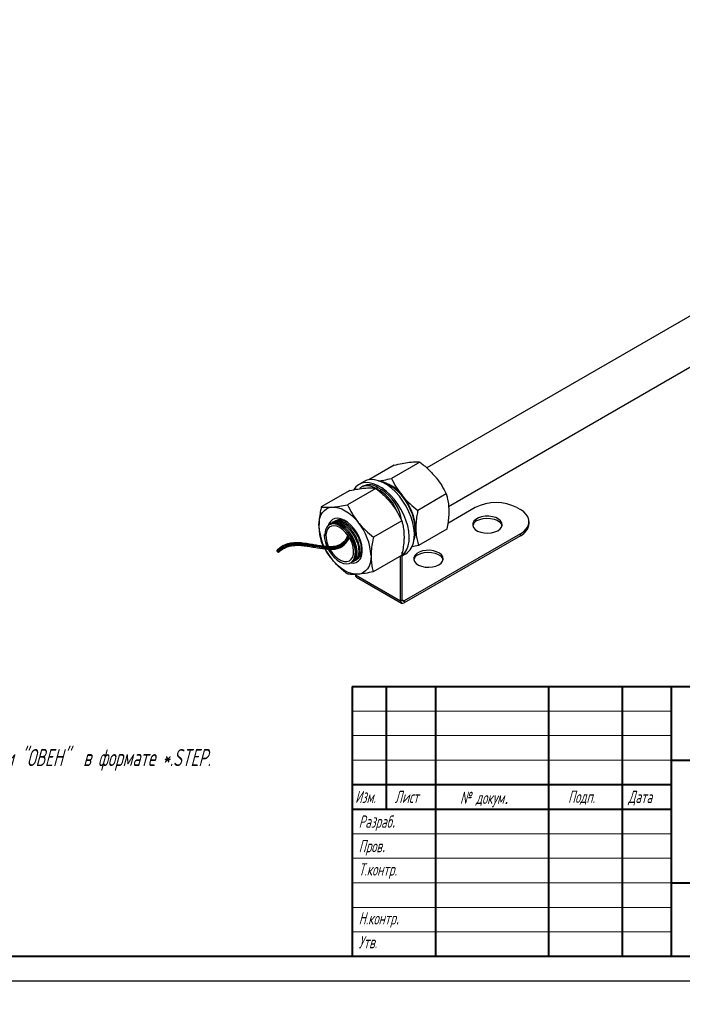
# Model space of a CAD drawing. Header units: millimetres. Extents: x -120753 to 126758, y -239771 to 1432.
# Tile 2 of 6: x 2507 to 2642, y 1124 to 1325. Entities that reach past the tile are written whole.
import ezdxf

# ---------------------------------------------------------------- set-up
doc = ezdxf.new("R2010")
doc.units = ezdxf.units.MM
doc.layers.add('main', color=5, linetype='Continuous', lineweight=40)
doc.layers.add('text', color=7, linetype='Continuous', lineweight=20)
doc.layers.add('ФОРМАТ', color=7, linetype='Continuous')
doc.styles.add('GOST', font='GOST.shx', dxfattribs={"width": 0.8, "oblique": 15})

msp = doc.modelspace()

# ---------------------------------------------------------------- linework, layer by layer
at = {"layer": 'main', "lineweight": -2}
for p, q in [((2649.967, 1267.841), (2590.037, 1233.244)), ((2594.459, 1225.405), (2654.466, 1260.047)), ((2583.372, 1233.803), (2578.23, 1230.834)), ((2588.609, 1234.445), (2582.839, 1231.114)), ((2577.256, 1230.485), (2576.196, 1229.873)), ((2577.092, 1229.545), (2576.738, 1229.341)), ((2574.328, 1228.65), (2568.558, 1225.319)), ((2579.645, 1229.09), (2573.875, 1225.759)), ((2580.092, 1229.248), (2579.738, 1229.044)), ((2579.738, 1229.044), (2580.445, 1228.636)), ((2580.092, 1229.248), (2580.799, 1228.84)), ((2580.445, 1228.636), (2580.799, 1228.84)), ((2593.977, 1227.942), (2588.206, 1224.611)), ((2599.891, 1225.162), (2594.303, 1221.937)), ((2608.376, 1225.162), (2609.083, 1224.754)), ((2570.538, 1221.988), (2570.244, 1221.818)), ((2571.068, 1222.294), (2570.774, 1222.124)), ((2571.372, 1222.47), (2571.304, 1222.431)), ((2584.935, 1222.473), (2579.165, 1219.142)), ((2610.84, 1221.897), (2610.84, 1222.305)), ((2569.132, 1219.654), (2569.245, 1219.72)), ((2569.132, 1219.654), (2569.315, 1219.548)), ((2569.245, 1219.72), (2569.349, 1219.544)), ((2609.083, 1219.856), (2585.395, 1206.181)), ((2609.083, 1219.448), (2585.395, 1205.773)), ((2587.503, 1219.195), (2587.553, 1219.393)), ((2587.511, 1219.369), (2587.553, 1219.393)), ((2587.513, 1219.425), (2587.553, 1219.393)), ((2587.644, 1219.903), (2587.515, 1219.828)), ((2594.107, 1220.797), (2588.337, 1217.466)), ((2609.083, 1219.448), (2609.083, 1219.856)), ((2588.337, 1217.466), (2587.006, 1217.175)), ((2559.684, 1216.124), (2559.758, 1216.192)), ((2584.908, 1215.418), (2579.138, 1212.086)), ((2584.688, 1206.181), (2584.688, 1215.291)), ((2585.041, 1206.385), (2585.041, 1216.109)), ((2585.041, 1215.35), (2585.756, 1215.762)), ((2574.563, 1213.92), (2574.772, 1214.04)), ((2575.009, 1214.177), (2575.302, 1214.346)), ((2575.539, 1214.483), (2575.833, 1214.653)), ((2575.496, 1211.488), (2584.688, 1206.181)), ((2575.703, 1211.03), (2584.895, 1205.723)), ((2584.688, 1206.181), (2585.041, 1206.385)), ((2585.041, 1206.385), (2585.395, 1206.181)), ((2585.395, 1206.181), (2585.395, 1205.773))]:
    msp.add_line(p, q, dxfattribs=at)
at = {"layer": 'main', "lineweight": -2, "flags": 128}
for points in [[(2584.944, 1215.311), (2585.065, 1215.405), (2585.576, 1215.934), (2585.977, 1216.604), (2586.26, 1217.399), (2586.42, 1218.303), (2586.452, 1219.297), (2586.356, 1220.36), (2586.134, 1221.469), (2585.791, 1222.599), (2585.333, 1223.728), (2584.772, 1224.831), (2584.119, 1225.884), (2583.387, 1226.866), (2582.592, 1227.755), (2581.752, 1228.532), (2580.884, 1229.18), (2580.007, 1229.687), (2579.138, 1230.04), (2578.298, 1230.234), (2577.504, 1230.262), (2576.772, 1230.125), (2576.118, 1229.827), (2575.557, 1229.372), (2575.164, 1228.873)], [(2579.738, 1229.044), (2579.001, 1229.395), (2578.287, 1229.586), (2577.617, 1229.612), (2577.011, 1229.472), (2576.488, 1229.17), (2576.38, 1229.077)], [(2585.756, 1215.762), (2586.126, 1216.017), (2586.636, 1216.546), (2587.038, 1217.216), (2587.321, 1218.011), (2587.48, 1218.916), (2587.512, 1219.91), (2587.416, 1220.972), (2587.194, 1222.081), (2586.851, 1223.211), (2586.394, 1224.34), (2585.833, 1225.443), (2585.179, 1226.497), (2584.448, 1227.478), (2583.653, 1228.367), (2582.813, 1229.144), (2581.945, 1229.793), (2581.067, 1230.299), (2580.199, 1230.653), (2579.359, 1230.846), (2578.564, 1230.874), (2577.833, 1230.738), (2577.256, 1230.485)], [(2587.644, 1219.903), (2587.692, 1220.801), (2587.616, 1221.768), (2587.418, 1222.781), (2587.102, 1223.817), (2586.676, 1224.849), (2586.15, 1225.853), (2585.537, 1226.807), (2584.851, 1227.685), (2584.109, 1228.469), (2583.329, 1229.138), (2582.528, 1229.678), (2581.727, 1230.075), (2581.103, 1230.281)], [(2568.071, 1221.518), (2568.119, 1222.289), (2568.258, 1222.994), (2568.484, 1223.621), (2568.793, 1224.159), (2569.181, 1224.599), (2569.641, 1224.934), (2570.164, 1225.157), (2570.743, 1225.265)], [(2570.743, 1225.265), (2571.366, 1225.257), (2572.024, 1225.131), (2572.705, 1224.891), (2573.398, 1224.54), (2574.09, 1224.085), (2574.769, 1223.532), (2575.425, 1222.893), (2576.046, 1222.177)], [(2604.487, 1220.468), (2604.948, 1220.811), (2605.246, 1221.21), (2605.364, 1221.638), (2605.293, 1222.071), (2605.039, 1222.479), (2604.616, 1222.838), (2604.052, 1223.125), (2603.382, 1223.322), (2602.648, 1223.417), (2601.896, 1223.403), (2601.174, 1223.282), (2600.527, 1223.061), (2599.995, 1222.754), (2599.612, 1222.381), (2599.403, 1221.964), (2599.379, 1221.53), (2599.543, 1221.106), (2599.884, 1220.719), (2600.382, 1220.394), (2601.004, 1220.15), (2601.711, 1220.003), (2602.46, 1219.962), (2603.203, 1220.03), (2603.893, 1220.202), (2604.487, 1220.468)], [(2609.083, 1219.856), (2609.755, 1220.318), (2610.278, 1220.841), (2610.636, 1221.409), (2610.818, 1222.003), (2610.818, 1222.607), (2610.636, 1223.202), (2610.278, 1223.769), (2609.755, 1224.292), (2609.083, 1224.754)], [(2569.132, 1219.654), (2569.196, 1218.882), (2569.386, 1218.067), (2569.694, 1217.242), (2570.109, 1216.441), (2570.612, 1215.695), (2571.184, 1215.034), (2571.801, 1214.486), (2572.44, 1214.073), (2573.073, 1213.81), (2573.675, 1213.71), (2574.223, 1213.775), (2574.693, 1214.004), (2575.068, 1214.387), (2575.331, 1214.908), (2575.472, 1215.547), (2575.486, 1216.277), (2575.371, 1217.07), (2575.133, 1217.892), (2574.781, 1218.712), (2574.33, 1219.496), (2573.797, 1220.212), (2573.204, 1220.831), (2572.575, 1221.328), (2571.936, 1221.684)], [(2575.009, 1214.177), (2575.009, 1214.177), (2575.49, 1214.63), (2575.789, 1215.328), (2575.874, 1216.199), (2575.746, 1217.194), (2575.401, 1218.263), (2574.876, 1219.297), (2574.2, 1220.243), (2573.4, 1221.05), (2572.56, 1221.634), (2571.719, 1221.97), (2570.92, 1222.034), (2570.244, 1221.818), (2569.719, 1221.34), (2569.374, 1220.616), (2569.245, 1219.72), (2569.245, 1219.72)], [(2572.314, 1221.083), (2571.706, 1221.358), (2571.126, 1221.467), (2570.602, 1221.405), (2570.158, 1221.176), (2569.815, 1220.79), (2569.588, 1220.264), (2569.489, 1219.624), (2569.522, 1218.9), (2569.686, 1218.125), (2569.973, 1217.336), (2570.368, 1216.569), (2570.855, 1215.86), (2571.41, 1215.243), (2572.008, 1214.747), (2572.619, 1214.394), (2573.217, 1214.201), (2573.772, 1214.177), (2574.259, 1214.323), (2574.655, 1214.633), (2574.941, 1215.091), (2575.105, 1215.677), (2575.138, 1216.363), (2575.039, 1217.118), (2574.813, 1217.904), (2574.469, 1218.687), (2574.025, 1219.429), (2573.501, 1220.096), (2572.922, 1220.656), (2572.314, 1221.083)], [(2574.534, 1213.903), (2575.129, 1213.872), (2575.678, 1214.002), (2576.144, 1214.293), (2576.51, 1214.733), (2576.762, 1215.306), (2576.892, 1215.993), (2576.895, 1216.767), (2576.771, 1217.602), (2576.524, 1218.466), (2576.163, 1219.329), (2575.701, 1220.16), (2575.155, 1220.928), (2574.545, 1221.606), (2573.893, 1222.169), (2573.222, 1222.596), (2572.556, 1222.874), (2571.92, 1222.99), (2571.336, 1222.942), (2570.826, 1222.731), (2570.408, 1222.364), (2570.098, 1221.855), (2570.012, 1221.632)], [(2600.244, 1222.509), (2600.838, 1222.775), (2601.529, 1222.948), (2602.271, 1223.015), (2603.02, 1222.975), (2603.728, 1222.828), (2604.35, 1222.584), (2604.847, 1222.258), (2605.188, 1221.871), (2605.345, 1221.489)], [(2559.625, 1216.362), (2559.609, 1216.409), (2559.599, 1216.459), (2559.597, 1216.503), (2559.604, 1216.534), (2559.618, 1216.547), (2559.637, 1216.539), (2559.657, 1216.511), (2559.676, 1216.47), (2559.69, 1216.42), (2559.696, 1216.372), (2559.695, 1216.332), (2559.685, 1216.309), (2559.669, 1216.304)], [(2559.669, 1216.304), (2559.685, 1216.257), (2559.695, 1216.207), (2559.696, 1216.163), (2559.69, 1216.132), (2559.676, 1216.12), (2559.657, 1216.128), (2559.637, 1216.155), (2559.618, 1216.197), (2559.604, 1216.246), (2559.597, 1216.295), (2559.599, 1216.334), (2559.609, 1216.358), (2559.625, 1216.362)], [(2559.784, 1216.27), (2559.768, 1216.317), (2559.758, 1216.367), (2559.756, 1216.411), (2559.763, 1216.442), (2559.777, 1216.455), (2559.796, 1216.447), (2559.816, 1216.42), (2559.835, 1216.378), (2559.849, 1216.329), (2559.856, 1216.28), (2559.854, 1216.241), (2559.844, 1216.217), (2559.828, 1216.213)], [(2559.828, 1216.213), (2559.844, 1216.165), (2559.854, 1216.116), (2559.856, 1216.071), (2559.849, 1216.041), (2559.835, 1216.028), (2559.816, 1216.036), (2559.796, 1216.063), (2559.777, 1216.105), (2559.763, 1216.154), (2559.756, 1216.203), (2559.758, 1216.242), (2559.768, 1216.266), (2559.784, 1216.27)], [(2578.677, 1215.341), (2578.629, 1214.57), (2578.491, 1213.865), (2578.265, 1213.238), (2577.955, 1212.699), (2577.567, 1212.259), (2577.108, 1211.925), (2576.584, 1211.701), (2576.006, 1211.593)], [(2592.466, 1213.529), (2592.927, 1213.872), (2593.226, 1214.27), (2593.343, 1214.699), (2593.273, 1215.131), (2593.018, 1215.54), (2592.595, 1215.899), (2592.031, 1216.186), (2591.361, 1216.383), (2590.627, 1216.477), (2589.875, 1216.464), (2589.153, 1216.343), (2588.506, 1216.122), (2587.974, 1215.815), (2587.592, 1215.441), (2587.382, 1215.024), (2587.358, 1214.59), (2587.522, 1214.167), (2587.864, 1213.78), (2588.361, 1213.454), (2588.983, 1213.21), (2589.69, 1213.063), (2590.439, 1213.022), (2591.182, 1213.09), (2591.872, 1213.263), (2592.466, 1213.529)], [(2588.223, 1215.57), (2588.818, 1215.836), (2589.508, 1216.008), (2590.251, 1216.076), (2590.999, 1216.035), (2591.707, 1215.888), (2592.329, 1215.644), (2592.826, 1215.318), (2593.167, 1214.932), (2593.324, 1214.549)], [(2576.006, 1211.593), (2575.382, 1211.602), (2574.724, 1211.728), (2574.043, 1211.968), (2573.351, 1212.319), (2572.659, 1212.774), (2571.979, 1213.326), (2571.323, 1213.966), (2570.702, 1214.682)]]:
    msp.add_lwpolyline(points, dxfattribs=at)
at = {"layer": 'main', "lineweight": -2}
for centre, radius, start, end in [((2578.335, 1226.799), 3.014, 54.34116, 114.34826), ((2578.842, 1222.98), 7.731, 36.59372, 76.88556), ((2575.54, 1220.94), 9.126, 21.52488, 57.48737), ((2575.698, 1220.959), 9.388, 8.91504, 57.08687), ((2576.186, 1220.053), 11.634, 3.50831, 40.37393), ((2604.133, 1217.019), 9.182, 62.48053, 117.51945), ((2579.546, 1222.01), 11.485, 182.45791, 219.64877), ((2567.203, 1214.848), 11.485, 2.45787, 39.64882), ((2600.933, 1221.059), 1.605, 115.4153, 164.48695), ((2607.841, 1222.194), 3.014, 294.33307, 354.34684), ((2582.463, 1220.557), 5.339, 338.98585, 2.23225), ((2573.113, 1216.946), 3.671, 335.01004, 16.71588), ((2588.912, 1214.12), 1.605, 115.41477, 164.48749), ((2575.96, 1211.422), 0.469, 171.97809, 236.70948), ((2585.119, 1206.111), 0.437, 170.78513, 309.20412), ((2585.257, 1206.35), 0.218, 170.7842, 309.20357)]:
    msp.add_arc(centre, radius, start, end, dxfattribs=at)
at = {"layer": 'main', "lineweight": -2, "ltscale": 100}
for centre, radius, start, end in [((2562.848, 1213.495), 4.433, 100.95843, 136.58271), ((2563.494, 1208.754), 9.097, 83.72506, 98.53829), ((2561.065, 1187.017), 30.969, 78.92234, 83.65376), ((2570.283, 1222.165), 5.129, 261.54251, 284.4597)]:
    msp.add_arc(centre, radius, start, end, dxfattribs=at)
at = {"layer": 'main', "lineweight": -2}
for points, knots in [([(2583.372, 1233.803), (2583.93, 1233.931), (2585.056, 1234.191), (2585.992, 1234.328), (2586.464, 1234.397)], [0, 0, 0, 0, 0.4954582, 1, 1, 1, 1]), ([(2586.464, 1234.397), (2586.526, 1234.404), (2586.992, 1234.46), (2587.774, 1234.509), (2588.329, 1234.466), (2588.609, 1234.445)], [0, 0, 0, 0, 0.070103, 0.5307919, 1, 1, 1, 1]), ([(2588.609, 1234.445), (2589.177, 1233.993), (2590.324, 1233.082), (2591.283, 1232.008), (2591.767, 1231.467)], [0, 0, 0, 0, 0.4954577, 1, 1, 1, 1]), ([(2591.767, 1231.467), (2591.83, 1231.389), (2592.307, 1230.803), (2593.112, 1229.643), (2593.687, 1228.513), (2593.977, 1227.942)], [0, 0, 0, 0, 0.0701047, 0.5307921, 1, 1, 1, 1]), ([(2580.206, 1230.589), (2580.559, 1230.645), (2581.363, 1230.771), (2582.309, 1230.991), (2582.839, 1231.114)], [0, 0, 0, 0, 0.4403206, 1, 1, 1, 1]), ([(2582.839, 1231.114), (2583.143, 1230.509), (2583.755, 1229.289), (2584.615, 1228.159), (2585.049, 1227.589)], [0, 0, 0, 0, 0.4954575, 1, 1, 1, 1]), ([(2574.328, 1228.65), (2574.892, 1228.762), (2576.031, 1228.989), (2576.981, 1229.091), (2577.46, 1229.143)], [0, 0, 0, 0, 0.4954576, 1, 1, 1, 1]), ([(2577.46, 1229.143), (2577.523, 1229.148), (2577.996, 1229.185), (2578.792, 1229.2), (2579.359, 1229.127), (2579.645, 1229.09)], [0, 0, 0, 0, 0.070103, 0.5307915, 1, 1, 1, 1]), ([(2579.645, 1229.09), (2580.207, 1228.629), (2581.341, 1227.699), (2582.287, 1226.606), (2582.764, 1226.055)], [0, 0, 0, 0, 0.4954572, 1, 1, 1, 1]), ([(2585.049, 1227.589), (2585.113, 1227.512), (2585.599, 1226.931), (2586.611, 1225.89), (2587.671, 1225.04), (2588.206, 1224.611)], [0, 0, 0, 0, 0.0701047, 0.5307921, 1, 1, 1, 1]), ([(2593.977, 1227.942), (2594.052, 1227.682), (2594.235, 1227.05), (2594.447, 1225.967), (2594.493, 1225.086), (2594.516, 1224.643)], [0, 0, 0, 0, 0.2572447, 0.6263819, 1, 1, 1, 1]), ([(2568.558, 1225.319), (2568.487, 1224.983), (2568.314, 1224.163), (2568.12, 1222.876), (2568.087, 1221.972), (2568.071, 1221.518)], [0, 0, 0, 0, 0.2572441, 0.6263792, 1, 1, 1, 1]), ([(2568.558, 1225.319), (2568.857, 1225.278), (2569.462, 1225.196), (2570.313, 1225.242), (2570.743, 1225.265)], [0, 0, 0, 0, 0.4954576, 1, 1, 1, 1]), ([(2570.743, 1225.265), (2570.806, 1225.271), (2571.288, 1225.313), (2572.291, 1225.447), (2573.344, 1225.654), (2573.875, 1225.759)], [0, 0, 0, 0, 0.070103, 0.5307915, 1, 1, 1, 1]), ([(2573.875, 1225.759), (2574.172, 1225.145), (2574.772, 1223.906), (2575.619, 1222.757), (2576.046, 1222.177)], [0, 0, 0, 0, 0.4954572, 1, 1, 1, 1]), ([(2582.764, 1226.055), (2582.826, 1225.976), (2583.296, 1225.38), (2584.088, 1224.201), (2584.651, 1223.053), (2584.935, 1222.473)], [0, 0, 0, 0, 0.0701039, 0.5307901, 1, 1, 1, 1]), ([(2588.206, 1224.611), (2588.142, 1224.271), (2587.985, 1223.442), (2587.817, 1222.14), (2587.804, 1221.225), (2587.798, 1220.765)], [0, 0, 0, 0, 0.2572444, 0.6263816, 1, 1, 1, 1]), ([(2594.516, 1224.643), (2594.514, 1224.314), (2594.51, 1223.539), (2594.376, 1222.25), (2594.197, 1221.283), (2594.107, 1220.797)], [0, 0, 0, 0, 0.2684059, 0.6323737, 1, 1, 1, 1]), ([(2568.071, 1221.518), (2568.077, 1221.202), (2568.093, 1220.457), (2568.244, 1219.363), (2568.435, 1218.631), (2568.531, 1218.263)], [0, 0, 0, 0, 0.2684054, 0.6323732, 1, 1, 1, 1]), ([(2571.936, 1221.684), (2571.728, 1221.75), (2571.175, 1221.928), (2570.369, 1221.832), (2569.681, 1221.292), (2569.337, 1220.465), (2569.321, 1219.809), (2569.315, 1219.548)], [0, 0, 0, 0, 0.14219474, 0.37888058, 0.61506692, 0.8466134, 1, 1, 1, 1]), ([(2570.538, 1221.988), (2570.755, 1222.079), (2571.193, 1222.263), (2572.001, 1222.184), (2572.853, 1221.846), (2573.708, 1221.25), (2574.508, 1220.444), (2575.195, 1219.481), (2575.729, 1218.429), (2576.074, 1217.36), (2576.204, 1216.349), (2576.12, 1215.456), (2575.807, 1214.783), (2575.514, 1214.413), (2575.302, 1214.346), (2575.302, 1214.346)], [0, 0, 0, 0, 0.0828275, 0.167121, 0.2499743, 0.3328275, 0.417121, 0.4999744, 0.5828275, 0.6671208, 0.7499743, 0.8328277, 0.9171211, 0.9999742, 1, 1, 1, 1]), ([(2575.539, 1214.483), (2575.539, 1214.483), (2575.751, 1214.549), (2576.044, 1214.92), (2576.356, 1215.592), (2576.44, 1216.486), (2576.311, 1217.496), (2575.965, 1218.566), (2575.432, 1219.618), (2574.744, 1220.581), (2573.945, 1221.387), (2573.09, 1221.982), (2572.238, 1222.321), (2571.429, 1222.4), (2570.991, 1222.216), (2570.774, 1222.124)], [0, 0, 0, 0, 0.0000258, 0.0828789, 0.1671723, 0.2500257, 0.3328792, 0.4171725, 0.5000256, 0.582879, 0.6671725, 0.7500257, 0.832879, 0.9171725, 1, 1, 1, 1]), ([(2571.068, 1222.294), (2571.285, 1222.385), (2571.723, 1222.569), (2572.531, 1222.49), (2573.383, 1222.152), (2574.239, 1221.557), (2575.038, 1220.751), (2575.726, 1219.787), (2576.259, 1218.735), (2576.604, 1217.666), (2576.734, 1216.655), (2576.65, 1215.762), (2576.338, 1215.09), (2576.045, 1214.719), (2575.833, 1214.653), (2575.833, 1214.653)], [0, 0, 0, 0, 0.0828275, 0.167121, 0.2499743, 0.3328275, 0.417121, 0.4999744, 0.5828275, 0.6671208, 0.7499743, 0.8328277, 0.9171211, 0.9999742, 1, 1, 1, 1]), ([(2573.672, 1222.21), (2573.655, 1222.222), (2573.357, 1222.431), (2572.767, 1222.61), (2571.96, 1222.71), (2571.522, 1222.523), (2571.304, 1222.43)], [0, 0, 0, 0, 0.0197881, 0.3446765, 0.6752124, 1, 1, 1, 1]), ([(2571.936, 1221.684), (2572.065, 1221.625), (2572.476, 1221.438), (2573.178, 1220.942), (2573.977, 1220.139), (2574.665, 1219.175), (2575.199, 1218.123), (2575.544, 1217.053), (2575.673, 1216.043), (2575.589, 1215.149), (2575.28, 1214.479), (2574.978, 1214.103), (2574.772, 1214.04), (2574.772, 1214.04)], [0, 0, 0, 0, 0.0481702, 0.1533162, 0.2602899, 0.365436, 0.4705818, 0.5775553, 0.6827016, 0.7878479, 0.8948214, 0.9999672, 1, 1, 1, 1]), ([(2576.046, 1222.177), (2576.109, 1222.099), (2576.588, 1221.508), (2577.587, 1220.448), (2578.636, 1219.58), (2579.165, 1219.142)], [0, 0, 0, 0, 0.0701039, 0.5307901, 1, 1, 1, 1]), ([(2584.935, 1222.473), (2585.003, 1222.217), (2585.171, 1221.594), (2585.356, 1220.527), (2585.382, 1219.657), (2585.395, 1219.219)], [0, 0, 0, 0, 0.2572417, 0.626378, 1, 1, 1, 1]), ([(2573.871, 1219.395), (2573.805, 1219.241), (2573.662, 1218.908), (2573.354, 1218.453), (2572.995, 1218.06), (2572.632, 1217.773), (2572.195, 1217.52), (2571.659, 1217.321), (2570.957, 1217.194), (2570.224, 1217.163), (2569.448, 1217.209), (2568.732, 1217.297), (2567.933, 1217.423), (2567, 1217.592), (2565.801, 1217.807), (2564.716, 1217.956), (2563.838, 1218.007), (2563.235, 1218.006), (2562.624, 1217.967), (2562.211, 1217.888), (2562.005, 1217.848)], [0, 0, 0, 0, 0.0586185, 0.1266736, 0.180063, 0.2225891, 0.2571894, 0.3112511, 0.3554171, 0.4106029, 0.4643005, 0.518757, 0.5642421, 0.6383001, 0.723983, 0.8280822, 0.8717011, 0.9089801, 0.9546142, 1, 1, 1, 1]), ([(2587.798, 1220.765), (2587.812, 1220.445), (2587.844, 1219.691), (2588.021, 1218.582), (2588.231, 1217.839), (2588.337, 1217.466)], [0, 0, 0, 0, 0.2684059, 0.6323737, 1, 1, 1, 1]), ([(2562.144, 1217.75), (2561.902, 1217.685), (2561.337, 1217.533), (2560.701, 1217.199), (2560.163, 1216.823), (2559.907, 1216.581), (2559.769, 1216.451)], [0, 0, 0, 0, 0.2398949, 0.5606592, 0.7618666, 1, 1, 1, 1]), ([(2574.086, 1218.975), (2573.981, 1218.768), (2573.797, 1218.406), (2573.412, 1217.927), (2573.017, 1217.57), (2572.489, 1217.234), (2571.765, 1216.957), (2570.847, 1216.84), (2569.751, 1216.856), (2568.507, 1217.018), (2567.076, 1217.28), (2565.792, 1217.507), (2564.694, 1217.643), (2563.817, 1217.69), (2563.012, 1217.664), (2562.034, 1217.524), (2561.111, 1217.191), (2560.47, 1216.779), (2560.102, 1216.479), (2559.925, 1216.312), (2559.837, 1216.223), (2559.828, 1216.213)], [0, 0, 0, 0, 0.0642469, 0.1124752, 0.1571162, 0.1899047, 0.2474544, 0.3033038, 0.3489718, 0.4354998, 0.5216305, 0.607746, 0.6666186, 0.7147129, 0.7590744, 0.8049097, 0.8869857, 0.9416281, 0.9692197, 0.9965747, 1, 1, 1, 1]), ([(2559.844, 1216.033), (2559.983, 1216.168), (2560.236, 1216.413), (2560.756, 1216.786), (2561.349, 1217.094), (2561.989, 1217.3), (2562.56, 1217.419), (2563.236, 1217.497), (2564.225, 1217.503), (2565.345, 1217.387), (2566.567, 1217.189), (2567.997, 1216.925), (2569.436, 1216.687), (2570.735, 1216.65), (2571.517, 1216.741), (2572.052, 1216.884), (2572.483, 1217.059), (2572.905, 1217.299), (2573.366, 1217.673), (2573.753, 1218.145), (2574.015, 1218.562), (2574.115, 1218.797), (2574.143, 1218.862)], [0, 0, 0, 0, 0.0470395, 0.0853405, 0.143056, 0.1833512, 0.2105478, 0.247142, 0.3008034, 0.3788181, 0.4409481, 0.5181459, 0.636122, 0.6959562, 0.7387967, 0.7713619, 0.7958214, 0.8280691, 0.8710262, 0.9293959, 0.9801767, 1, 1, 1, 1]), ([(2570.702, 1214.682), (2570.64, 1214.76), (2570.17, 1215.357), (2569.378, 1216.536), (2568.815, 1217.684), (2568.531, 1218.263)], [0, 0, 0, 0, 0.0701039, 0.5307918, 1, 1, 1, 1]), ([(2573.977, 1219.188), (2573.926, 1219.073), (2573.798, 1218.779), (2573.513, 1218.361), (2573.154, 1217.968), (2572.791, 1217.681), (2572.352, 1217.431), (2571.944, 1217.262), (2571.631, 1217.209), (2571.564, 1217.198)], [0, 0, 0, 0, 0.1412956, 0.3599706, 0.5315215, 0.6681666, 0.7793443, 0.9530556, 1, 1, 1, 1]), ([(2579.165, 1219.142), (2579.094, 1218.806), (2578.921, 1217.986), (2578.726, 1216.699), (2578.694, 1215.795), (2578.677, 1215.341)], [0, 0, 0, 0, 0.2572417, 0.626378, 1, 1, 1, 1]), ([(2585.395, 1219.219), (2585.386, 1218.894), (2585.365, 1218.129), (2585.205, 1216.855), (2585.007, 1215.898), (2584.908, 1215.418)], [0, 0, 0, 0, 0.2684054, 0.6323732, 1, 1, 1, 1]), ([(2559.757, 1216.39), (2559.737, 1216.372), (2559.706, 1216.343), (2559.678, 1216.314), (2559.669, 1216.304)], [0, 0, 0, 0, 0.6546557, 1, 1, 1, 1]), ([(2578.677, 1215.341), (2578.684, 1215.025), (2578.699, 1214.281), (2578.85, 1213.186), (2579.042, 1212.454), (2579.138, 1212.086)], [0, 0, 0, 0, 0.2684054, 0.6323732, 1, 1, 1, 1]), ([(2573.821, 1211.647), (2573.259, 1212.108), (2572.125, 1213.038), (2571.179, 1214.13), (2570.702, 1214.682)], [0, 0, 0, 0, 0.4954581, 1, 1, 1, 1]), ([(2576.006, 1211.593), (2575.943, 1211.588), (2575.47, 1211.551), (2574.674, 1211.537), (2574.107, 1211.61), (2573.821, 1211.647)], [0, 0, 0, 0, 0.0701046, 0.5307915, 1, 1, 1, 1]), ([(2579.138, 1212.086), (2578.574, 1211.974), (2577.435, 1211.748), (2576.485, 1211.645), (2576.006, 1211.593)], [0, 0, 0, 0, 0.4954576, 1, 1, 1, 1])]:
    msp.add_open_spline(points, degree=3, knots=knots, dxfattribs=at)
at = {"layer": 'main', "lineweight": -2, "ltscale": 100, "start_tangent": (0.9920674, -0.1257072), "end_tangent": (0.9920674, -0.1257072)}
msp.add_spline([(2567.016, 1217.409), (2568.318, 1217.213), (2569.529, 1217.091)], degree=3, dxfattribs=at)
at = {"layer": 'ФОРМАТ', "linetype": 'Continuous', "lineweight": 40}
for p, q in [((2574.806, 1188.739), (2759.806, 1188.739)), ((2574.806, 1188.739), (2574.806, 1133.739)), ((2581.806, 1163.739), (2581.806, 1188.739)), ((2591.806, 1188.739), (2591.806, 1133.739)), ((2614.806, 1188.739), (2614.806, 1133.739)), ((2629.806, 1188.739), (2629.806, 1133.739)), ((2639.806, 1188.739), (2639.806, 1133.739)), ((2639.806, 1173.739), (2759.806, 1173.739)), ((2574.806, 1168.739), (2639.806, 1168.739)), ((2574.806, 1163.739), (2639.806, 1163.739)), ((2639.806, 1148.739), (2759.806, 1148.739))]:
    msp.add_line(p, q, dxfattribs=at)
at = {"layer": 'ФОРМАТ', "linetype": 'Continuous', "lineweight": 0}
for p, q in [((2574.806, 1183.739), (2639.806, 1183.739)), ((2574.806, 1178.739), (2639.806, 1178.739)), ((2574.806, 1173.739), (2639.806, 1173.739)), ((2574.806, 1158.739), (2639.806, 1158.739)), ((2574.806, 1153.739), (2639.806, 1153.739)), ((2574.806, 1148.739), (2639.806, 1148.739)), ((2574.806, 1143.739), (2639.806, 1143.739)), ((2574.806, 1138.739), (2639.806, 1138.739))]:
    msp.add_line(p, q, dxfattribs=at)
at = {"layer": 'ФОРМАТ', "linetype": 'ByBlock', "lineweight": 40, "ltscale": 5}
msp.add_line((2759.806, 1133.715), (2353.508, 1133.715), dxfattribs=at)
at = {"layer": 'ФОРМАТ', "linetype": 'ByBlock', "ltscale": 5}
msp.add_line((2764.806, 1128.739), (2344.806, 1128.715), dxfattribs=at)

# ---------------------------------------------------------------- texts
at = {"layer": 'text', "linetype": 'ByBlock', "ltscale": 5, "insert": (2971.279, 1414.562), "char_height": 25000, "attachment_point": 1, "style": 'GOST'}
msp.add_mtext_dynamic_manual_height_columns('\\pxqc;{\\LРасположение клемм и зоны подключения\\Pпроводов\\P\\pq*;}', width=62.21232, gutter_width=17.5, heights=[25.251], dxfattribs=at).dxf.set("width", 116.89606)
at = {"layer": 'text', "ltscale": 100, "insert": (2382.633, 1193.511), "char_height": 3.5, "width": 178.51107, "attachment_point": 1, "style": 'GOST'}
msp.add_mtext('1. Размеры для справок.\\P2 Неуказанные предельные отклонения размеров: {\\L+}IT12/2.\\P3. Степень защиты - IP40.\\P4. 3D модель представлена для скачивания в свободном доступе на сайте компании "ОВЕН"  в формате *.STEP.', dxfattribs=at)
at = {"layer": 'ФОРМАТ', "char_height": 2.5, "attachment_point": 1, "style": 'GOST'}
for s, insert in [('{\\Q15;\\W0.784;Изм.}', (2575.44, 1167.502)), ('{\\Q15;\\W0.8;Лист}', (2583.499, 1167.502)), ('№ докум{\\Fwin_eskd|c204;\\W0.965;.}', (2596.785, 1167.312)), ('{\\Q15;\\W0.8;Подп.}', (2618.787, 1167.523)), ('{\\Q15;\\W0.8;Дата}', (2631.03, 1167.502)), ('{\\Q15;\\W0.8;Разраб\\H1.4x;.}', (2576.165, 1163.466)), ('{\\Q15;\\W0.8;Пров\\H1.4x;.}', (2576.165, 1158.466)), ('{\\Q15;\\W0.8;Т.контр\\W0.965;.}', (2576.165, 1152.718)), ('{\\Q15;\\W0.8;Н.контр\\H1.4x;.}', (2576.165, 1143.766)), ('{\\Q15;\\W0.8;Утв.}', (2576.165, 1137.899))]:
    msp.add_mtext(s, dxfattribs=dict(at, insert=insert))

doc.saveas('drawing.dxf')
